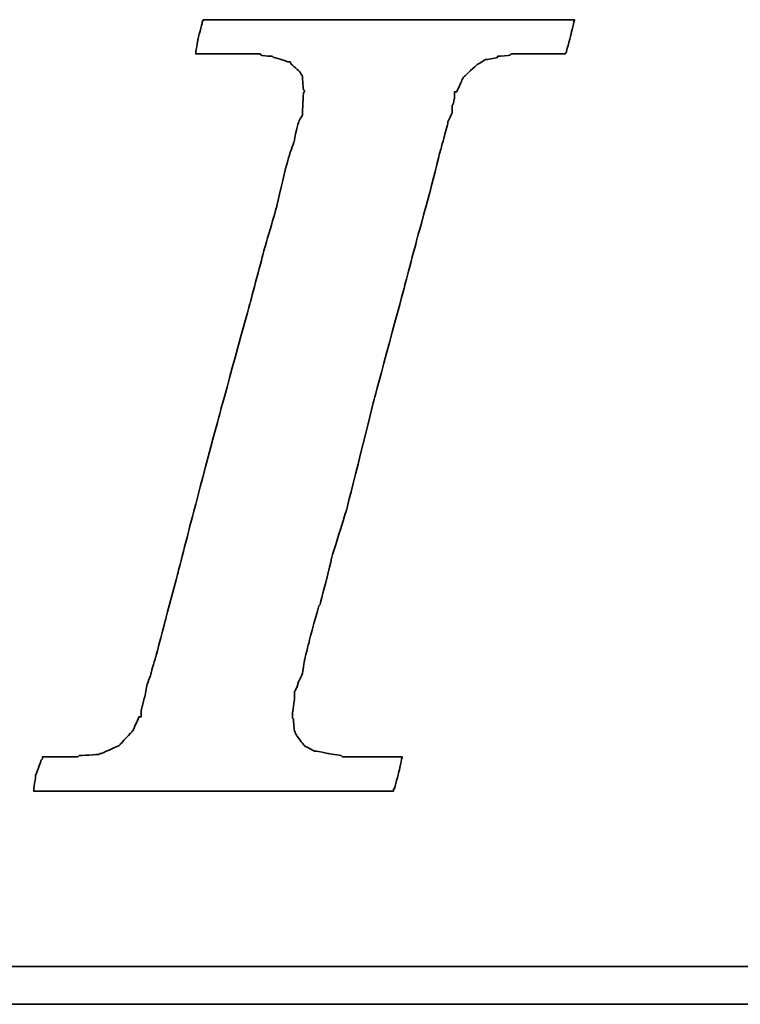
# Model space of a CAD drawing. Header units: millimetres. Extents: x 688 to 938, y 73 to 152.
# Tile 35 of 54: x 867.71 to 869.11, y 95.59 to 97.5. Entities that reach past the tile are written whole.
import ezdxf

# ---------------------------------------------------------------- set-up
doc = ezdxf.new("R2010")
doc.units = ezdxf.units.MM
doc.header["$LTSCALE"] = 0.1
doc.layers.add('DIM', color=4, linetype='CONTINUOUS')
doc.layers.add('layer 1', color=7, linetype='CONTINUOUS')

# ---------------------------------------------------------------- blocks, each defined once
blk = doc.blocks.new('TBI MOTION logo(完整正式版)')
at = {"layer": 'layer 1', "color": 22, "lineweight": 35}
for points, knots in [([(-40.59125, -7.94375), (-40.59125, -7.94375), (-40.97375, -7.94375), (-40.97375, -7.94375), (-40.97375, -7.94375), (-40.97375, -7.94375), (-41.38125, -7.94375), (-41.38125, -7.94375), (-41.38125, -7.94375), (-41.38125, -7.94375), (-41.54875, -7.94375), (-41.54875, -7.94375), (-41.54875, -7.94375), (-41.54875, -7.94375), (-41.59875, -7.94375), (-41.59875, -7.94375), (-41.59875, -7.94375), (-41.59875, -7.94375), (-41.88375, -7.94375), (-41.88375, -7.94375), (-41.88375, -7.94375), (-41.88375, -7.94375), (-41.90875, -7.91875), (-41.90875, -7.91875), (-41.90875, -7.91875), (-41.90875, -7.91875), (-42.19875, -7.87125), (-42.19875, -7.87125), (-42.19875, -7.87125), (-42.19875, -7.87125), (-42.43875, -7.82375), (-42.43875, -7.82375), (-42.43875, -7.82375), (-42.43875, -7.82375), (-42.45875, -7.82375), (-42.45875, -7.82375), (-42.45875, -7.82375), (-42.45875, -7.82375), (-42.48625, -7.82375), (-42.48625, -7.82375), (-42.48625, -7.82375), (-42.48625, -7.82375), (-42.67625, -7.72375), (-42.67625, -7.72375), (-42.67625, -7.72375), (-42.67625, -7.72375), (-42.70125, -7.70375), (-42.70125, -7.70375), (-42.70125, -7.70375), (-42.70125, -7.70375), (-42.72375, -7.67875), (-42.72375, -7.67875), (-42.72375, -7.67875), (-42.72375, -7.67875), (-42.86875, -7.48875), (-42.86875, -7.48875), (-42.86875, -7.48875), (-42.86875, -7.48875), (-42.89375, -7.43875), (-42.89375, -7.43875), (-42.89375, -7.43875), (-42.89375, -7.43875), (-42.91875, -7.38875), (-42.91875, -7.38875), (-42.91875, -7.38875), (-42.91875, -7.38875), (-42.93875, -7.12875), (-42.93875, -7.12875), (-42.93875, -7.12875), (-42.93875, -7.12875), (-42.96375, -7.10375), (-42.96375, -7.10375), (-42.96375, -7.10375), (-42.96375, -7.10375), (-42.96375, -7.05375), (-42.96375, -7.05375), (-42.96375, -7.05375), (-42.96375, -7.05375), (-42.96375, -7.00875), (-42.96375, -7.00875), (-42.96375, -7.00875), (-42.96375, -7.00875), (-42.91875, -6.69625), (-42.91875, -6.69625), (-42.91875, -6.69625), (-42.91875, -6.69625), (-42.91875, -6.62375), (-42.91875, -6.62375), (-42.91875, -6.62375), (-42.91875, -6.62375), (-42.91875, -6.59625), (-42.91875, -6.59625), (-42.91875, -6.59625), (-42.91875, -6.59625), (-42.91875, -6.57375), (-42.91875, -6.57375), (-42.91875, -6.57375), (-42.91875, -6.57375), (-42.91875, -6.52875), (-42.91875, -6.52875), (-42.91875, -6.52875), (-42.91875, -6.52875), (-42.89375, -6.50375), (-42.89375, -6.50375), (-42.89375, -6.50375), (-42.89375, -6.50375), (-42.84375, -6.38375), (-42.84375, -6.38375), (-42.84375, -6.38375), (-42.84375, -6.38375), (-42.84375, -6.35875), (-42.84375, -6.35875), (-42.84375, -6.35875), (-42.84375, -6.35875), (-42.74625, -6.14375), (-42.74625, -6.14375), (-42.74625, -6.14375), (-42.74625, -6.14375), (-42.70125, -5.85375), (-42.70125, -5.85375), (-42.70125, -5.85375), (-42.70125, -5.85375), (-42.60375, -5.47125), (-42.60375, -5.47125), (-42.60375, -5.47125), (-42.60375, -5.47125), (-42.60375, -5.44875), (-42.60375, -5.44875), (-42.60375, -5.44875), (-42.60375, -5.44875), (-42.38875, -4.67875), (-42.38875, -4.67875), (-42.38875, -4.67875), (-42.38875, -4.67875), (-42.36375, -4.65375), (-42.36375, -4.65375), (-42.36375, -4.65375), (-42.36375, -4.65375), (-42.12375, -3.69625), (-42.12375, -3.69625), (-42.12375, -3.69625), (-42.12375, -3.69625), (-42.12375, -3.67374), (-42.12375, -3.67374), (-42.12375, -3.67374), (-42.12375, -3.67374), (-41.78875, -2.59374), (-41.78875, -2.59374), (-41.78875, -2.59374), (-41.78875, -2.59374), (-41.18875, -0.19375), (-41.18875, -0.19375), (-41.18875, -0.19375), (-41.18875, -0.19375), (-40.54375, 2.20624), (-40.54375, 2.20624), (-40.54375, 2.20624), (-40.54375, 2.20624), (-40.25375, 3.30875), (-40.25375, 3.30875), (-40.25375, 3.30875), (-40.25375, 3.30875), (-39.98875, 4.27125), (-39.98875, 4.27125), (-39.98875, 4.27125), (-39.98875, 4.27125), (-39.77375, 5.13125), (-39.77375, 5.13125), (-39.77375, 5.13125), (-39.77375, 5.13125), (-39.67875, 5.47125), (-39.67875, 5.47125), (-39.67875, 5.47125), (-39.67875, 5.47125), (-39.60375, 5.75625), (-39.60375, 5.75625), (-39.60375, 5.75625), (-39.60375, 5.75625), (-39.60375, 5.78125), (-39.60375, 5.78125), (-39.60375, 5.78125), (-39.60375, 5.78125), (-39.50875, 5.97125), (-39.50875, 5.97125), (-39.50875, 5.97125), (-39.50875, 5.97125), (-39.50875, 6.13875), (-39.50875, 6.13875), (-39.50875, 6.13875), (-39.50875, 6.13875), (-39.48625, 6.16625), (-39.48625, 6.16625), (-39.48625, 6.16625), (-39.48625, 6.16625), (-39.46125, 6.28625), (-39.46125, 6.28625), (-39.46125, 6.28625), (-39.46125, 6.28625), (-39.46125, 6.42625), (-39.46125, 6.42625), (-39.46125, 6.42625), (-39.46125, 6.42625), (-39.41375, 6.42625), (-39.41375, 6.42625), (-39.41375, 6.42625), (-39.41375, 6.42625), (-39.29375, 6.69125), (-39.29375, 6.69125), (-39.29375, 6.69125), (-39.29375, 6.69125), (-39.26875, 6.74125), (-39.26875, 6.74125), (-39.26875, 6.74125), (-39.26875, 6.74125), (-39.24375, 6.76625), (-39.24375, 6.76625), (-39.24375, 6.76625), (-39.24375, 6.76625), (-38.98375, 7.00624), (-38.98375, 7.00624), (-38.98375, 7.00624), (-38.98375, 7.00624), (-38.95625, 7.02624), (-38.95625, 7.02624), (-38.95625, 7.02624), (-38.95625, 7.02624), (-38.78875, 7.12624), (-38.78875, 7.12624), (-38.78875, 7.12624), (-38.78875, 7.12624), (-38.76375, 7.12624), (-38.76375, 7.12624), (-38.76375, 7.12624), (-38.76375, 7.12624), (-38.74375, 7.12624), (-38.74375, 7.12624), (-38.74375, 7.12624), (-38.74375, 7.12624), (-38.52875, 7.17125), (-38.52875, 7.17125), (-38.52875, 7.17125), (-38.52875, 7.17125), (-38.52875, 7.19624), (-38.52875, 7.19624), (-38.52875, 7.19624), (-38.52875, 7.19624), (-38.50375, 7.19624), (-38.50375, 7.19624), (-38.50375, 7.19624), (-38.50375, 7.19624), (-38.26125, 7.21875), (-38.26125, 7.21875), (-38.26125, 7.21875), (-38.26125, 7.21875), (-38.23875, 7.24624), (-38.23875, 7.24624), (-38.23875, 7.24624), (-38.23875, 7.24624), (-38.21625, 7.24624), (-38.21625, 7.24624), (-38.21625, 7.24624), (-38.21625, 7.24624), (-38.18875, 7.24624), (-38.18875, 7.24624), (-38.18875, 7.24624), (-38.18875, 7.24624), (-37.90375, 7.24624), (-37.90375, 7.24624), (-37.90375, 7.24624), (-37.90375, 7.24624), (-37.85375, 7.24624), (-37.85375, 7.24624), (-37.85375, 7.24624), (-37.85375, 7.24624), (-37.75875, 7.24624), (-37.75875, 7.24624), (-37.75875, 7.24624), (-37.75875, 7.24624), (-37.42375, 7.24624), (-37.42375, 7.24624), (-37.42375, 7.24624), (-37.42375, 7.24624), (-37.08875, 7.24624), (-37.08875, 7.24624), (-37.08875, 7.24624), (-37.08875, 7.24624), (-37.06375, 7.24624), (-37.06375, 7.24624), (-37.06375, 7.24624), (-37.06375, 7.24624), (-37.06375, 7.26624), (-37.06375, 7.26624), (-37.06375, 7.26624), (-37.06375, 7.26624), (-37.03875, 7.29125), (-37.03875, 7.29125), (-37.03875, 7.29125), (-37.03875, 7.29125), (-37.03875, 7.31625), (-37.03875, 7.31625), (-37.03875, 7.31625), (-37.03875, 7.31625), (-36.94125, 7.67625), (-36.94125, 7.67625), (-36.94125, 7.67625), (-36.94125, 7.67625), (-36.86875, 7.98625), (-36.86875, 7.98625), (-36.86875, 7.98625), (-36.86875, 7.98625), (-36.98875, 7.98625), (-36.98875, 7.98625), (-36.98875, 7.98625), (-36.98875, 7.98625), (-37.42375, 7.98625), (-37.42375, 7.98625), (-37.42375, 7.98625), (-37.42375, 7.98625), (-37.94875, 7.98625), (-37.94875, 7.98625), (-37.94875, 7.98625), (-37.94875, 7.98625), (-38.57375, 7.98625), (-38.57375, 7.98625), (-38.57375, 7.98625), (-38.57375, 7.98625), (-39.29375, 7.98625), (-39.29375, 7.98625), (-39.29375, 7.98625), (-39.29375, 7.98625), (-40.82875, 7.98625), (-40.82875, 7.98625), (-40.82875, 7.98625), (-40.82875, 7.98625), (-42.36375, 7.98625), (-42.36375, 7.98625), (-42.36375, 7.98625), (-42.36375, 7.98625), (-43.08375, 7.98625), (-43.08375, 7.98625), (-43.08375, 7.98625), (-43.08375, 7.98625), (-43.70875, 7.98625), (-43.70875, 7.98625), (-43.70875, 7.98625), (-43.70875, 7.98625), (-44.23375, 7.98625), (-44.23375, 7.98625), (-44.23375, 7.98625), (-44.23375, 7.98625), (-44.66875, 7.98625), (-44.66875, 7.98625), (-44.66875, 7.98625), (-44.66875, 7.98625), (-44.88375, 7.98625), (-44.88375, 7.98625), (-44.88375, 7.98625), (-44.88375, 7.98625), (-44.90875, 7.94125), (-44.90875, 7.94125), (-44.90875, 7.94125), (-44.90875, 7.94125), (-44.90875, 7.91625), (-44.90875, 7.91625), (-44.90875, 7.91625), (-44.90875, 7.91625), (-45.00375, 7.55625), (-45.00375, 7.55625), (-45.00375, 7.55625), (-45.00375, 7.55625), (-45.05375, 7.24624), (-45.05375, 7.24624), (-45.05375, 7.24624), (-45.05375, 7.24624), (-44.61875, 7.24624), (-44.61875, 7.24624), (-44.61875, 7.24624), (-44.61875, 7.24624), (-44.11375, 7.24624), (-44.11375, 7.24624), (-44.11375, 7.24624), (-44.11375, 7.24624), (-43.99375, 7.24624), (-43.99375, 7.24624), (-43.99375, 7.24624), (-43.99375, 7.24624), (-43.94625, 7.24624), (-43.94625, 7.24624), (-43.94625, 7.24624), (-43.94625, 7.24624), (-43.92374, 7.24624), (-43.92374, 7.24624), (-43.92374, 7.24624), (-43.92374, 7.24624), (-43.65875, 7.24624), (-43.65875, 7.24624), (-43.65875, 7.24624), (-43.65875, 7.24624), (-43.63875, 7.21875), (-43.63875, 7.21875), (-43.63875, 7.21875), (-43.63875, 7.21875), (-43.46875, 7.19624), (-43.46875, 7.19624), (-43.46875, 7.19624), (-43.46875, 7.19624), (-43.39875, 7.19624), (-43.39875, 7.19624), (-43.39875, 7.19624), (-43.39875, 7.19624), (-43.37125, 7.17125), (-43.37125, 7.17125), (-43.37125, 7.17125), (-43.37125, 7.17125), (-43.34875, 7.17125), (-43.34875, 7.17125), (-43.34875, 7.17125), (-43.34875, 7.17125), (-43.20375, 7.12624), (-43.20375, 7.12624), (-43.20375, 7.12624), (-43.20375, 7.12624), (-43.05875, 7.07624), (-43.05875, 7.07624), (-43.05875, 7.07624), (-43.05875, 7.07624), (-43.01375, 7.07624), (-43.01375, 7.07624), (-43.01375, 7.07624), (-43.01375, 7.07624), (-42.98875, 7.02624), (-42.98875, 7.02624), (-42.98875, 7.02624), (-42.98875, 7.02624), (-42.79875, 6.86125), (-42.79875, 6.86125), (-42.79875, 6.86125), (-42.79875, 6.86125), (-42.77375, 6.81125), (-42.77375, 6.81125), (-42.77375, 6.81125), (-42.77375, 6.81125), (-42.74625, 6.76625), (-42.74625, 6.76625), (-42.74625, 6.76625), (-42.74625, 6.76625), (-42.72375, 6.47625), (-42.72375, 6.47625), (-42.72375, 6.47625), (-42.72375, 6.47625), (-42.70125, 6.45124), (-42.70125, 6.45124), (-42.70125, 6.45124), (-42.70125, 6.45124), (-42.70125, 6.42625), (-42.70125, 6.42625), (-42.70125, 6.42625), (-42.70125, 6.42625), (-42.72375, 6.40625), (-42.72375, 6.40625), (-42.72375, 6.40625), (-42.72375, 6.40625), (-42.74625, 5.97125), (-42.74625, 5.97125), (-42.74625, 5.97125), (-42.74625, 5.97125), (-42.74625, 5.94625), (-42.74625, 5.94625), (-42.74625, 5.94625), (-42.74625, 5.94625), (-42.74625, 5.92625), (-42.74625, 5.92625), (-42.74625, 5.92625), (-42.74625, 5.92625), (-42.77375, 5.87625), (-42.77375, 5.87625), (-42.77375, 5.87625), (-42.77375, 5.87625), (-42.81875, 5.80625), (-42.81875, 5.80625), (-42.81875, 5.80625), (-42.81875, 5.80625), (-42.86875, 5.63625), (-42.86875, 5.63625), (-42.86875, 5.63625), (-42.86875, 5.63625), (-42.91875, 5.39625), (-42.91875, 5.39625), (-42.91875, 5.39625), (-42.91875, 5.39625), (-42.91875, 5.37124), (-42.91875, 5.37124), (-42.91875, 5.37124), (-42.91875, 5.37124), (-43.01375, 5.10874), (-43.01375, 5.10874), (-43.01375, 5.10874), (-43.01375, 5.10874), (-43.10875, 4.77124), (-43.10875, 4.77124), (-43.10875, 4.77124), (-43.10875, 4.77124), (-43.29875, 3.95625), (-43.29875, 3.95625), (-43.29875, 3.95625), (-43.29875, 3.95625), (-43.58875, 2.95125), (-43.58875, 2.95125), (-43.58875, 2.95125), (-43.58875, 2.95125), (-43.87375, 1.87125), (-43.87375, 1.87125), (-43.87375, 1.87125), (-43.87375, 1.87125), (-44.52625, -0.50374), (-44.52625, -0.50374), (-44.52625, -0.50374), (-44.52625, -0.50374), (-45.14875, -2.85375), (-45.14875, -2.85375), (-45.14875, -2.85375), (-45.14875, -2.85375), (-45.43375, -3.95875), (-45.43375, -3.95875), (-45.43375, -3.95875), (-45.43375, -3.95875), (-45.69875, -4.96875), (-45.69875, -4.96875), (-45.69875, -4.96875), (-45.69875, -4.96875), (-45.91375, -5.78375), (-45.91375, -5.78375), (-45.91375, -5.78375), (-45.91375, -5.78375), (-46.01375, -6.11875), (-46.01375, -6.11875), (-46.01375, -6.11875), (-46.01375, -6.11875), (-46.01375, -6.14375), (-46.01375, -6.14375), (-46.01375, -6.14375), (-46.01375, -6.14375), (-46.10875, -6.40875), (-46.10875, -6.40875), (-46.10875, -6.40875), (-46.10875, -6.40875), (-46.15375, -6.64875), (-46.15375, -6.64875), (-46.15375, -6.64875), (-46.15375, -6.64875), (-46.20375, -6.83875), (-46.20375, -6.83875), (-46.20375, -6.83875), (-46.20375, -6.83875), (-46.22875, -6.93375), (-46.22875, -6.93375), (-46.22875, -6.93375), (-46.22875, -6.93375), (-46.22875, -7.07875), (-46.22875, -7.07875), (-46.22875, -7.07875), (-46.22875, -7.07875), (-46.27375, -7.07875), (-46.27375, -7.07875), (-46.27375, -7.07875), (-46.27375, -7.07875), (-46.39375, -7.34375), (-46.39375, -7.34375), (-46.39375, -7.34375), (-46.39375, -7.34375), (-46.39375, -7.36875), (-46.39375, -7.36875), (-46.39375, -7.36875), (-46.39375, -7.36875), (-46.42125, -7.38875), (-46.42125, -7.38875), (-46.42125, -7.38875), (-46.42125, -7.38875), (-46.68375, -7.67875), (-46.68375, -7.67875), (-46.68375, -7.67875), (-46.68375, -7.67875), (-46.70875, -7.70375), (-46.70875, -7.70375), (-46.70875, -7.70375), (-46.70875, -7.70375), (-46.75375, -7.72375), (-46.75375, -7.72375), (-46.75375, -7.72375), (-46.75375, -7.72375), (-47.08875, -7.87125), (-47.08875, -7.87125), (-47.08875, -7.87125), (-47.08875, -7.87125), (-47.11625, -7.87125), (-47.11625, -7.87125), (-47.11625, -7.87125), (-47.11625, -7.87125), (-47.13875, -7.89375), (-47.13875, -7.89375), (-47.13875, -7.89375), (-47.13875, -7.89375), (-47.56875, -7.91875), (-47.56875, -7.91875), (-47.56875, -7.91875), (-47.56875, -7.91875), (-47.59625, -7.94375), (-47.59625, -7.94375), (-47.59625, -7.94375), (-47.59625, -7.94375), (-47.64375, -7.94375), (-47.64375, -7.94375), (-47.64375, -7.94375), (-47.64375, -7.94375), (-47.73625, -7.94375), (-47.73625, -7.94375), (-47.73625, -7.94375), (-47.73625, -7.94375), (-48.07375, -7.94375), (-48.07375, -7.94375), (-48.07375, -7.94375), (-48.07375, -7.94375), (-48.36125, -7.94375), (-48.36125, -7.94375), (-48.36125, -7.94375), (-48.36125, -7.94375), (-48.36125, -7.96625), (-48.36125, -7.96625), (-48.36125, -7.96625), (-48.36125, -7.96625), (-48.36125, -7.99125), (-48.36125, -7.99125), (-48.36125, -7.99125), (-48.36125, -7.99125), (-48.38875, -8.01375), (-48.38875, -8.01375), (-48.38875, -8.01375), (-48.38875, -8.01375), (-48.50875, -8.34875), (-48.50875, -8.34875), (-48.50875, -8.34875), (-48.50875, -8.34875), (-48.55375, -8.68625), (-48.55375, -8.68625), (-48.55375, -8.68625), (-48.55375, -8.68625), (-48.45875, -8.68625), (-48.45875, -8.68625), (-48.45875, -8.68625), (-48.45875, -8.68625), (-48.07375, -8.68625), (-48.07375, -8.68625), (-48.07375, -8.68625), (-48.07375, -8.68625), (-47.52375, -8.68625), (-47.52375, -8.68625), (-47.52375, -8.68625), (-47.52375, -8.68625), (-46.92375, -8.68625), (-46.92375, -8.68625), (-46.92375, -8.68625), (-46.92375, -8.68625), (-46.25375, -8.68625), (-46.25375, -8.68625), (-46.25375, -8.68625), (-46.25375, -8.68625), (-46.20375, -8.68625), (-46.20375, -8.68625), (-46.20375, -8.68625), (-46.20375, -8.68625), (-44.71375, -8.68625), (-44.71375, -8.68625), (-44.71375, -8.68625), (-44.71375, -8.68625), (-43.22875, -8.68625), (-43.22875, -8.68625), (-43.22875, -8.68625), (-43.22875, -8.68625), (-42.55875, -8.68625), (-42.55875, -8.68625), (-42.55875, -8.68625), (-42.55875, -8.68625), (-42.50875, -8.68625), (-42.50875, -8.68625), (-42.50875, -8.68625), (-42.50875, -8.68625), (-41.93375, -8.68625), (-41.93375, -8.68625), (-41.93375, -8.68625), (-41.93375, -8.68625), (-41.38125, -8.68625), (-41.38125, -8.68625), (-41.38125, -8.68625), (-41.38125, -8.68625), (-40.97375, -8.68625), (-40.97375, -8.68625), (-40.97375, -8.68625), (-40.97375, -8.68625), (-40.78125, -8.68625), (-40.78125, -8.68625), (-40.78125, -8.68625), (-40.78125, -8.68625), (-40.78125, -8.63875), (-40.78125, -8.63875), (-40.78125, -8.63875), (-40.78125, -8.63875), (-40.75875, -8.63875), (-40.75875, -8.63875), (-40.75875, -8.63875), (-40.75875, -8.63875), (-40.66375, -8.27875), (-40.66375, -8.27875), (-40.66375, -8.27875), (-40.66375, -8.27875), (-40.59125, -7.94375), (-40.59125, -7.94375)], [0, 0, 0, 0, 0.00558659, 0.00558659, 0.00558659, 0.0055866, 0.01117318, 0.01117318, 0.01117318, 0.01117319, 0.01675978, 0.01675978, 0.01675978, 0.01675979, 0.02234637, 0.02234637, 0.02234637, 0.02234638, 0.02793296, 0.02793296, 0.02793296, 0.02793297, 0.03351955, 0.03351955, 0.03351955, 0.03351956, 0.03910615, 0.03910615, 0.03910615, 0.03910616, 0.04469274, 0.04469274, 0.04469274, 0.04469275, 0.05027933, 0.05027933, 0.05027933, 0.05027934, 0.05586592, 0.05586592, 0.05586592, 0.05586593, 0.06145251, 0.06145251, 0.06145251, 0.06145252, 0.06703911, 0.06703911, 0.06703911, 0.06703912, 0.0726257, 0.0726257, 0.0726257, 0.07262571, 0.07821229, 0.07821229, 0.07821229, 0.0782123, 0.08379888, 0.08379888, 0.08379888, 0.08379889, 0.08938547, 0.08938547, 0.08938547, 0.08938548, 0.09497207, 0.09497207, 0.09497207, 0.09497208, 0.10055866, 0.10055866, 0.10055866, 0.10055867, 0.10614525, 0.10614525, 0.10614525, 0.10614526, 0.11173184, 0.11173184, 0.11173184, 0.11173185, 0.11731844, 0.11731844, 0.11731844, 0.11731845, 0.12290503, 0.12290503, 0.12290503, 0.12290504, 0.12849162, 0.12849162, 0.12849162, 0.12849163, 0.13407821, 0.13407821, 0.13407821, 0.13407822, 0.1396648, 0.1396648, 0.1396648, 0.13966481, 0.1452514, 0.1452514, 0.1452514, 0.14525141, 0.15083799, 0.15083799, 0.15083799, 0.150838, 0.15642458, 0.15642458, 0.15642458, 0.15642459, 0.16201117, 0.16201117, 0.16201117, 0.16201118, 0.16759777, 0.16759777, 0.16759777, 0.16759778, 0.17318436, 0.17318436, 0.17318436, 0.17318437, 0.17877095, 0.17877095, 0.17877095, 0.17877096, 0.18435754, 0.18435754, 0.18435754, 0.18435755, 0.18994413, 0.18994413, 0.18994413, 0.18994414, 0.19553073, 0.19553073, 0.19553073, 0.19553074, 0.20111732, 0.20111732, 0.20111732, 0.20111733, 0.20670391, 0.20670391, 0.20670391, 0.20670392, 0.2122905, 0.2122905, 0.2122905, 0.21229051, 0.21787709, 0.21787709, 0.21787709, 0.2178771, 0.22346369, 0.22346369, 0.22346369, 0.2234637, 0.22905028, 0.22905028, 0.22905028, 0.22905029, 0.23463687, 0.23463687, 0.23463687, 0.23463688, 0.24022346, 0.24022346, 0.24022346, 0.24022347, 0.24581006, 0.24581006, 0.24581006, 0.24581007, 0.25139665, 0.25139665, 0.25139665, 0.25139666, 0.25698324, 0.25698324, 0.25698324, 0.25698325, 0.26256983, 0.26256983, 0.26256983, 0.26256984, 0.26815642, 0.26815642, 0.26815642, 0.26815643, 0.27374302, 0.27374302, 0.27374302, 0.27374303, 0.27932961, 0.27932961, 0.27932961, 0.27932962, 0.2849162, 0.2849162, 0.2849162, 0.28491621, 0.29050279, 0.29050279, 0.29050279, 0.2905028, 0.29608939, 0.29608939, 0.29608939, 0.2960894, 0.30167598, 0.30167598, 0.30167598, 0.30167599, 0.30726257, 0.30726257, 0.30726257, 0.30726258, 0.31284916, 0.31284916, 0.31284916, 0.31284917, 0.31843575, 0.31843575, 0.31843575, 0.31843576, 0.32402235, 0.32402235, 0.32402235, 0.32402236, 0.32960894, 0.32960894, 0.32960894, 0.32960895, 0.33519553, 0.33519553, 0.33519553, 0.33519554, 0.34078212, 0.34078212, 0.34078212, 0.34078213, 0.34636872, 0.34636872, 0.34636872, 0.34636873, 0.35195531, 0.35195531, 0.35195531, 0.35195532, 0.3575419, 0.3575419, 0.3575419, 0.35754191, 0.36312849, 0.36312849, 0.36312849, 0.3631285, 0.36871508, 0.36871508, 0.36871508, 0.36871509, 0.37430168, 0.37430168, 0.37430168, 0.37430169, 0.37988827, 0.37988827, 0.37988827, 0.37988828, 0.38547486, 0.38547486, 0.38547486, 0.38547487, 0.39106145, 0.39106145, 0.39106145, 0.39106146, 0.39664804, 0.39664804, 0.39664804, 0.39664805, 0.40223464, 0.40223464, 0.40223464, 0.40223465, 0.40782123, 0.40782123, 0.40782123, 0.40782124, 0.41340782, 0.41340782, 0.41340782, 0.41340783, 0.41899441, 0.41899441, 0.41899441, 0.41899442, 0.42458101, 0.42458101, 0.42458101, 0.42458102, 0.4301676, 0.4301676, 0.4301676, 0.43016761, 0.43575419, 0.43575419, 0.43575419, 0.4357542, 0.44134078, 0.44134078, 0.44134078, 0.44134079, 0.44692737, 0.44692737, 0.44692737, 0.44692738, 0.45251397, 0.45251397, 0.45251397, 0.45251398, 0.45810056, 0.45810056, 0.45810056, 0.45810057, 0.46368715, 0.46368715, 0.46368715, 0.46368716, 0.46927374, 0.46927374, 0.46927374, 0.46927375, 0.47486034, 0.47486034, 0.47486034, 0.47486035, 0.48044693, 0.48044693, 0.48044693, 0.48044694, 0.48603352, 0.48603352, 0.48603352, 0.48603353, 0.49162011, 0.49162011, 0.49162011, 0.49162012, 0.4972067, 0.4972067, 0.4972067, 0.49720671, 0.5027933, 0.5027933, 0.5027933, 0.50279331, 0.50837989, 0.50837989, 0.50837989, 0.5083799, 0.51396648, 0.51396648, 0.51396648, 0.51396649, 0.51955307, 0.51955307, 0.51955307, 0.51955308, 0.52513966, 0.52513966, 0.52513966, 0.52513967, 0.53072626, 0.53072626, 0.53072626, 0.53072627, 0.53631285, 0.53631285, 0.53631285, 0.53631286, 0.54189944, 0.54189944, 0.54189944, 0.54189945, 0.54748603, 0.54748603, 0.54748603, 0.54748604, 0.55307263, 0.55307263, 0.55307263, 0.55307264, 0.55865922, 0.55865922, 0.55865922, 0.55865923, 0.56424581, 0.56424581, 0.56424581, 0.56424582, 0.5698324, 0.5698324, 0.5698324, 0.56983241, 0.57541899, 0.57541899, 0.57541899, 0.575419, 0.58100559, 0.58100559, 0.58100559, 0.5810056, 0.58659218, 0.58659218, 0.58659218, 0.58659219, 0.59217877, 0.59217877, 0.59217877, 0.59217878, 0.59776536, 0.59776536, 0.59776536, 0.59776537, 0.60335196, 0.60335196, 0.60335196, 0.60335197, 0.60893855, 0.60893855, 0.60893855, 0.60893856, 0.61452514, 0.61452514, 0.61452514, 0.61452515, 0.62011173, 0.62011173, 0.62011173, 0.62011174, 0.62569832, 0.62569832, 0.62569832, 0.62569833, 0.63128492, 0.63128492, 0.63128492, 0.63128493, 0.63687151, 0.63687151, 0.63687151, 0.63687152, 0.6424581, 0.6424581, 0.6424581, 0.64245811, 0.64804469, 0.64804469, 0.64804469, 0.6480447, 0.65363128, 0.65363128, 0.65363128, 0.65363129, 0.65921788, 0.65921788, 0.65921788, 0.65921789, 0.66480447, 0.66480447, 0.66480447, 0.66480448, 0.67039106, 0.67039106, 0.67039106, 0.67039107, 0.67597765, 0.67597765, 0.67597765, 0.67597766, 0.68156425, 0.68156425, 0.68156425, 0.68156426, 0.68715084, 0.68715084, 0.68715084, 0.68715085, 0.69273743, 0.69273743, 0.69273743, 0.69273744, 0.69832402, 0.69832402, 0.69832402, 0.69832403, 0.70391061, 0.70391061, 0.70391061, 0.70391062, 0.70949721, 0.70949721, 0.70949721, 0.70949722, 0.7150838, 0.7150838, 0.7150838, 0.71508381, 0.72067039, 0.72067039, 0.72067039, 0.7206704, 0.72625698, 0.72625698, 0.72625698, 0.72625699, 0.73184358, 0.73184358, 0.73184358, 0.73184359, 0.73743017, 0.73743017, 0.73743017, 0.73743018, 0.74301676, 0.74301676, 0.74301676, 0.74301677, 0.74860335, 0.74860335, 0.74860335, 0.74860336, 0.75418994, 0.75418994, 0.75418994, 0.75418995, 0.75977654, 0.75977654, 0.75977654, 0.75977655, 0.76536313, 0.76536313, 0.76536313, 0.76536314, 0.77094972, 0.77094972, 0.77094972, 0.77094973, 0.77653631, 0.77653631, 0.77653631, 0.77653632, 0.78212291, 0.78212291, 0.78212291, 0.78212292, 0.7877095, 0.7877095, 0.7877095, 0.78770951, 0.79329609, 0.79329609, 0.79329609, 0.7932961, 0.79888268, 0.79888268, 0.79888268, 0.79888269, 0.80446927, 0.80446927, 0.80446927, 0.80446928, 0.81005587, 0.81005587, 0.81005587, 0.81005588, 0.81564246, 0.81564246, 0.81564246, 0.81564247, 0.82122905, 0.82122905, 0.82122905, 0.82122906, 0.82681564, 0.82681564, 0.82681564, 0.82681565, 0.83240223, 0.83240223, 0.83240223, 0.83240224, 0.83798883, 0.83798883, 0.83798883, 0.83798884, 0.84357542, 0.84357542, 0.84357542, 0.84357543, 0.84916201, 0.84916201, 0.84916201, 0.84916202, 0.8547486, 0.8547486, 0.8547486, 0.85474861, 0.8603352, 0.8603352, 0.8603352, 0.86033521, 0.86592179, 0.86592179, 0.86592179, 0.8659218, 0.87150838, 0.87150838, 0.87150838, 0.87150839, 0.87709497, 0.87709497, 0.87709497, 0.87709498, 0.88268156, 0.88268156, 0.88268156, 0.88268157, 0.88826816, 0.88826816, 0.88826816, 0.88826817, 0.89385475, 0.89385475, 0.89385475, 0.89385476, 0.89944134, 0.89944134, 0.89944134, 0.89944135, 0.90502793, 0.90502793, 0.90502793, 0.90502794, 0.91061453, 0.91061453, 0.91061453, 0.91061454, 0.91620112, 0.91620112, 0.91620112, 0.91620113, 0.92178771, 0.92178771, 0.92178771, 0.92178772, 0.9273743, 0.9273743, 0.9273743, 0.92737431, 0.93296089, 0.93296089, 0.93296089, 0.9329609, 0.93854749, 0.93854749, 0.93854749, 0.9385475, 0.94413408, 0.94413408, 0.94413408, 0.94413409, 0.94972067, 0.94972067, 0.94972067, 0.94972068, 0.95530726, 0.95530726, 0.95530726, 0.95530727, 0.96089385, 0.96089385, 0.96089385, 0.96089386, 0.96648045, 0.96648045, 0.96648045, 0.96648046, 0.97206704, 0.97206704, 0.97206704, 0.97206705, 0.97765363, 0.97765363, 0.97765363, 0.97765364, 0.98324022, 0.98324022, 0.98324022, 0.98324023, 0.98882682, 0.98882682, 0.98882682, 0.98882683, 0.99441341, 0.99441341, 0.99441341, 0.99441342, 1, 1, 1, 1]), ([(75.90875, -9.47875), (75.90875, -9.47875), (75.90875, -12.28625), (75.90875, -12.28625), (75.90875, -12.28625), (75.90875, -12.28625), (75.90875, -12.47875), (75.90875, -12.47875), (75.90875, -12.47875), (75.90875, -12.47875), (75.71625, -12.47875), (75.71625, -12.47875), (75.71625, -12.47875), (75.71625, -12.47875), (-88.32875, -12.47875), (-88.32875, -12.47875), (-88.32875, -12.47875), (-88.32875, -12.47875), (-88.32875, -13.29375), (-88.32875, -13.29375), (-88.32875, -13.29375), (-88.32875, -13.29375), (82.89125, -13.29375), (82.89125, -13.29375), (82.89125, -13.29375), (82.89125, -13.29375), (75.90875, -9.47875), (75.90875, -9.47875)], [0, 0, 0, 0, 0.14285714, 0.14285714, 0.14285714, 0.14285715, 0.28571429, 0.28571429, 0.28571429, 0.2857143, 0.42857143, 0.42857143, 0.42857143, 0.42857144, 0.57142857, 0.57142857, 0.57142857, 0.57142858, 0.71428571, 0.71428571, 0.71428571, 0.71428572, 0.85714286, 0.85714286, 0.85714286, 0.85714287, 1, 1, 1, 1])]:
    blk.add_open_spline(points, degree=3, knots=knots, dxfattribs=at)

msp = doc.modelspace()

# ---------------------------------------------------------------- block references
at = {"layer": 'DIM', "color": 7, "xscale": 0.090033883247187, "yscale": 0.090033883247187, "zscale": 0.090033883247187}
msp.add_blockref('TBI MOTION logo(完整正式版)', (872.1053, 96.7856), dxfattribs=at)

doc.saveas('drawing.dxf')
